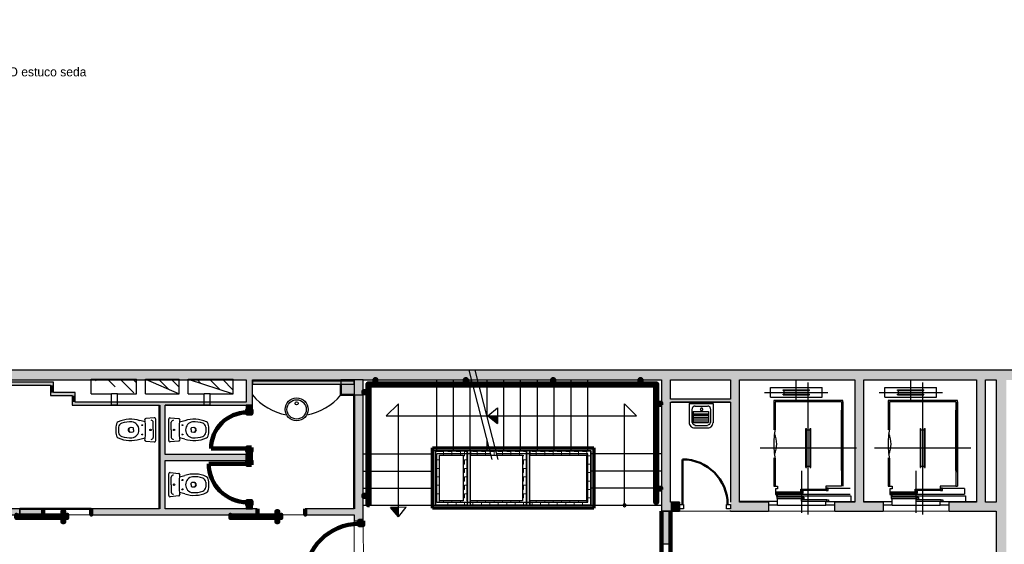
# Model space of a CAD drawing. Header units: metres. Extents: x -1 to 430, y -6 to 34.
# Tile 16 of 20: x 405 to 421, y 25 to 34. Entities that reach past the tile are written whole.
import ezdxf

# ---------------------------------------------------------------- set-up
doc = ezdxf.new("R2010")
doc.units = ezdxf.units.M
doc.linetypes.add('CONTINUA', pattern=[0])
doc.linetypes.add('VERDECKT', pattern=[9.525, 6.35, -3.175])
for name, color, linetype, lineweight in [('3D P2 MURS', 7, 'CONTINUA', 25), ('3D P2 MURS NOUS', 7, 'CONTINUA', 25), ('3D P2 PILAR', 7, 'CONTINUA', 25), ('3D PB MURS ASCENSOR TOTAL EDIFICI', 7, 'CONTINUA', 25), ('LEGENDA  REVESTIMENT  text', 7, 'CONTINUA', 25), ('P2  REVESTIMENT pintat (blau fosc)', 7, 'CONTINUA', 25), ('P2 ESCALES 2D', 7, 'CONTINUA', 25), ('P2 REVESTIMENT  enguixat i pintat (lila)', 7, 'CONTINUA', 25), ('P2 REVESTIMENT microcement  (blau clar)', 7, 'CONTINUA', 25), ('P2 REVESTIMENT pintat verd (verd)', 7, 'CONTINUA', 25)]:
    doc.layers.add(name, color=color, linetype=linetype, lineweight=lineweight)
doc.styles.add('Century Gothic', font='txt')
pattern_1 = [(180, (-0.14, -0.14), (-0.07, -0.07), [0.07, -0.07]), (270, (-0.14, -0.14), (0.07, -0.07), [0.07, -0.07])]
pattern_2 = [(0, (0.14, 0.14), (0.07, 0.07), [0.07, -0.07]), (90, (0.14, 0.14), (-0.07, 0.07), [0.07, -0.07])]
pattern_3 = [(90, (-0.14, 0.14), (-0.07, 0.07), [0.07, -0.07]), (180, (-0.14, 0.14), (-0.07, -0.07), [0.07, -0.07])]
pattern_4 = [(135, (0, 0), (-0.21213203, -0.21213203), []), (135, (-0.10607, -0.10607), (-0.21213203, -0.21213203), [])]

# ---------------------------------------------------------------- blocks, each defined once
blk = doc.blocks.new('OBJETO_COMPLEJO_0')
at = {"layer": '3D P2 MURS NOUS', "color": 240, "linetype": 'CONTINUA', "lineweight": 140, "transparency": 33554687}
for points in [[(410.93, 25.989), (410.9, 25.99), (410.9, 28.008), (415.706, 28.008), (415.706, 26.031), (415.676, 26.031), (415.676, 27.978), (410.93, 27.978), (410.93, 25.989)], [(411.015, 28.008), (411.015, 28.078), (411.045, 28.078), (411.045, 28.008), (411.015, 28.008)], [(412.515, 28.008), (412.515, 28.078), (412.545, 28.078), (412.545, 28.008), (412.515, 28.008)], [(413.965, 28.008), (413.965, 28.078), (413.995, 28.078), (413.995, 28.008), (413.965, 28.008)], [(415.415, 28.008), (415.415, 28.078), (415.445, 28.078), (415.445, 28.008), (415.415, 28.008)], [(410.9, 27.851), (410.831, 27.851), (410.831, 27.881), (410.9, 27.881), (410.9, 27.851)], [(415.776, 27.657), (415.706, 27.657), (415.706, 27.687), (415.776, 27.687), (415.776, 27.657)], [(410.9, 26.13), (410.831, 26.13), (410.831, 26.16), (410.9, 26.16), (410.9, 26.13)], [(415.776, 26.247), (415.706, 26.247), (415.706, 26.277), (415.776, 26.277), (415.776, 26.247)]]:
    blk.add_lwpolyline(points, close=True, dxfattribs=at)
blk = doc.blocks.new('OBJETO_COMPLEJO_1')
at = {"layer": 'P2 ESCALES 2D', "color": 7, "lineweight": 25, "transparency": 33554687}
for start, end in [(90, 270), (270, 90)]:
    blk.add_arc((415.167, 25.989), 0.025, start, end, dxfattribs=at)

msp = doc.modelspace()

# ---------------------------------------------------------------- hatches: boundary and pattern name
at = {"layer": '3D P2 MURS', "linetype": 'CONTINUA', "lineweight": 18, "true_color": 0xa0a0a0, "transparency": 33554687}
for points in [[(426.846, 28.228), (401.29, 28.228), (401.259, 28.068), (415.781, 28.068), (415.781, 28.068), (415.931, 28.068), (415.931, 28.068), (426.813, 28.068)], [(404.437, 27.979), (405.687, 27.979), (405.687, 28.029), (404.437, 28.029)], [(405.637, 27.979), (405.637, 27.859), (405.687, 27.859), (405.687, 27.979)], [(408.987, 27.649), (408.987, 28.068), (408.887, 28.068), (408.887, 27.649)], [(408.987, 27.999), (410.677, 27.999), (410.677, 28.049), (408.987, 28.049)], [(410.827, 25.729), (410.827, 28.068), (410.677, 28.068), (410.677, 25.729)], [(415.781, 28.068), (415.781, 25.889), (415.931, 25.889), (415.931, 28.068)], [(417.077, 26.039), (417.077, 28.068), (416.927, 28.068), (416.927, 26.039)], [(419.137, 26.039), (419.137, 28.068), (418.987, 28.068), (418.987, 26.039)], [(421.157, 26.039), (421.157, 28.068), (421.007, 28.068), (421.007, 26.039)], [(421.507, 24.205), (421.507, 28.068), (421.337, 28.068), (421.337, 24.205)], [(405.637, 27.809), (406.047, 27.809), (406.047, 27.859), (405.637, 27.859)], [(405.997, 27.809), (405.997, 27.699), (406.047, 27.699), (406.047, 27.809)], [(405.997, 27.649), (408.887, 27.649), (408.887, 27.699), (405.997, 27.699)], [(407.447, 27.649), (407.447, 25.929), (407.537, 25.929), (407.537, 27.649)], [(415.931, 27.699), (416.927, 27.699), (416.927, 27.749), (415.931, 27.749)], [(407.537, 26.729), (408.887, 26.729), (408.887, 26.829), (407.537, 26.829)], [(416.077, 25.889), (416.077, 26.039), (415.931, 26.039), (415.931, 25.889)], [(416.927, 25.889), (417.557, 25.889), (417.557, 26.039), (416.927, 26.039)], [(418.657, 25.889), (419.457, 25.889), (419.457, 26.039), (418.657, 26.039)], [(420.557, 25.889), (421.337, 25.889), (421.337, 26.039), (420.557, 26.039)], [(404.437, 25.829), (405.125, 25.829), (405.125, 25.929), (404.437, 25.929)], [(406.311, 25.829), (409.065, 25.829), (409.065, 25.929), (406.311, 25.929)], [(409.865, 25.829), (410.677, 25.829), (410.677, 25.929), (409.865, 25.929)]]:
    msp.add_hatch(color=253, dxfattribs=at).paths.add_polyline_path(points)
at = {"layer": '3D P2 MURS NOUS', "linetype": 'CONTINUA', "lineweight": 18, "true_color": 0xa0a0a0, "transparency": 33554687}
for points in [[(408.887, 27.649), (408.887, 27.579), (408.987, 27.579), (408.987, 27.649)], [(408.987, 26.728), (408.987, 26.879), (408.887, 26.879), (408.887, 26.829), (408.887, 26.729), (408.887, 26.728)], [(408.987, 25.929), (408.987, 25.988), (408.887, 25.988), (408.887, 25.929)]]:
    msp.add_hatch(color=253, dxfattribs=at).paths.add_polyline_path(points)
at = {"layer": '3D P2 MURS NOUS', "linetype": 'CONTINUA', "lineweight": 18, "transparency": 33554687}
for color, points in [(2, [(405.125, 25.829), (405.515, 25.829), (405.515, 25.929), (405.125, 25.929)]), (220, [(415.781, 25.889), (415.781, 25.34), (415.931, 25.34), (415.931, 25.889)])]:
    msp.add_hatch(color=color, dxfattribs=at).paths.add_polyline_path(points)
at = {"layer": '3D P2 PILAR', "linetype": 'CONTINUA', "lineweight": 18, "transparency": 33554687}
msp.add_hatch(color=9, dxfattribs=at).paths.add_polyline_path([(410.457, 27.819), (410.827, 27.819), (410.827, 28.068), (410.457, 28.068)])
at = {"layer": '3D PB MURS ASCENSOR TOTAL EDIFICI', "linetype": 'CONTINUA', "lineweight": 18, "transparency": 33554687}
for points in [[(411.976, 26.94), (411.976, 25.94), (412.026, 25.94), (412.026, 26.94)], [(413.591, 26.94), (412.026, 26.94), (412.026, 26.89), (413.591, 26.89)], [(412.606, 25.99), (412.606, 26.89), (412.556, 26.89), (412.556, 25.99)], [(413.591, 25.99), (413.591, 26.89), (413.541, 26.89), (413.541, 25.99)], [(414.657, 26.94), (413.591, 26.94), (413.591, 26.89), (414.657, 26.89)], [(414.657, 25.94), (414.657, 26.89), (414.607, 26.89), (414.607, 25.94)], [(412.026, 25.94), (413.541, 25.94), (413.541, 25.99), (412.026, 25.99)], [(413.541, 25.94), (414.607, 25.94), (414.607, 25.99), (413.541, 25.99)]]:
    msp.add_hatch(color=40, dxfattribs=at).paths.add_polyline_path(points)
h = msp.add_hatch(dxfattribs=at)
h.set_pattern_fill('TRAMA', color=40, scale=0.07, angle=270, style=0, pattern_type=2)
h.set_pattern_definition([(270, (0.14, -0.14), (0.07, -0.07), [0.07, -0.07]), (360, (0.14, -0.14), (0.07, 0.07), [0.07, -0.07])])
h.paths.add_polyline_path([(412.026, 26.89), (412.026, 25.99), (412.096, 25.99), (412.096, 26.89)], flags=0)
h = msp.add_hatch(dxfattribs=at)
h.set_pattern_fill('TRAMA', color=40, scale=0.07, angle=180, style=0, pattern_type=2)
h.set_pattern_definition(pattern_1)
h.paths.add_polyline_path([(412.486, 26.89), (412.096, 26.89), (412.096, 26.82), (412.486, 26.82)], flags=0)
h = msp.add_hatch(dxfattribs=at)
h.set_pattern_fill('TRAMA', color=40, scale=0.07, angle=90, style=0, pattern_type=2)
h.set_pattern_definition(pattern_3)
h.paths.add_polyline_path([(412.556, 25.99), (412.556, 26.89), (412.486, 26.89), (412.486, 25.99)], flags=0)
h = msp.add_hatch(dxfattribs=at)
h.set_pattern_fill('TRAMA', color=40, scale=0.07, angle=180, style=0, pattern_type=2)
h.set_pattern_definition(pattern_1)
h.paths.add_polyline_path([(413.541, 26.89), (412.606, 26.89), (412.606, 26.82), (413.541, 26.82)], flags=0)
h = msp.add_hatch(dxfattribs=at)
h.set_pattern_fill('TRAMA', color=40, scale=0.07, angle=90, style=0, pattern_type=2)
h.set_pattern_definition(pattern_3)
h.paths.add_polyline_path([(413.541, 25.99), (413.541, 26.82), (413.471, 26.82), (413.471, 25.99)], flags=0)
h = msp.add_hatch(dxfattribs=at)
h.set_pattern_fill('TRAMA', color=40, scale=0.07, angle=180, style=0, pattern_type=2)
h.set_pattern_definition(pattern_1)
h.paths.add_polyline_path([(414.607, 26.89), (413.591, 26.89), (413.591, 26.82), (414.607, 26.82)], flags=0)
h = msp.add_hatch(dxfattribs=at)
h.set_pattern_fill('TRAMA', color=40, scale=0.07, angle=90, style=0, pattern_type=2)
h.set_pattern_definition(pattern_3)
h.paths.add_polyline_path([(414.607, 25.99), (414.607, 26.82), (414.537, 26.82), (414.537, 25.99)], flags=0)
h = msp.add_hatch(dxfattribs=at)
h.set_pattern_fill('TRAMA', color=40, scale=0.07, style=0, pattern_type=2)
h.set_pattern_definition(pattern_2)
h.paths.add_polyline_path([(412.486, 25.99), (412.486, 26.06), (412.096, 26.06), (412.096, 25.99)], flags=0)
h = msp.add_hatch(dxfattribs=at)
h.set_pattern_fill('TRAMA', color=40, scale=0.07, style=0, pattern_type=2)
h.set_pattern_definition(pattern_2)
h.paths.add_polyline_path([(412.606, 25.99), (413.471, 25.99), (413.471, 26.06), (412.606, 26.06)], flags=0)
h = msp.add_hatch(dxfattribs=at)
h.set_pattern_fill('TRAMA', color=40, scale=0.07, style=0, pattern_type=2)
h.set_pattern_definition(pattern_2)
h.paths.add_polyline_path([(413.591, 25.99), (414.537, 25.99), (414.537, 26.06), (413.591, 26.06)], flags=0)
at = {"layer": 'P2 ESCALES 2D', "lineweight": 25, "transparency": 33554687}
h = msp.add_hatch(dxfattribs=at)
h.set_pattern_fill('RAYADO_1', scale=0.1, angle=45, style=0, pattern_type=2)
h.set_pattern_definition(pattern_4)
h.paths.add_polyline_path([(407.061, 27.838), (407.061, 28.078), (406.311, 28.078)], flags=0)
h = msp.add_hatch(dxfattribs=at)
h.set_pattern_fill('RAYADO_1', scale=0.1, angle=45, style=0, pattern_type=2)
h.set_pattern_definition(pattern_4)
h.paths.add_polyline_path([(407.211, 28.078), (407.771, 27.838), (407.771, 28.078)], flags=0)
h = msp.add_hatch(dxfattribs=at)
h.set_pattern_fill('RAYADO_1', scale=0.1, angle=45, style=0, pattern_type=2)
h.set_pattern_definition(pattern_4)
h.paths.add_polyline_path([(407.921, 28.078), (408.671, 27.838), (408.671, 28.078)], flags=0)

# ---------------------------------------------------------------- linework, layer by layer
at = {"layer": '3D P2 MURS', "color": 7, "linetype": 'CONTINUA', "lineweight": 25, "transparency": 33554687}
for p, q in [((426.846, 28.228), (401.29, 28.228)), ((404.437, 28.068), (408.887, 28.068)), ((405.687, 28.029), (404.437, 28.029)), ((404.437, 27.979), (405.637, 27.979)), ((405.637, 27.979), (405.637, 27.859)), ((405.687, 27.979), (405.687, 28.029)), ((405.687, 27.859), (405.687, 27.979)), ((408.887, 28.068), (408.887, 27.699)), ((408.987, 28.068), (410.677, 28.068)), ((408.987, 28.049), (408.987, 28.068)), ((410.677, 28.049), (408.987, 28.049)), ((408.987, 28.049), (408.987, 27.999)), ((408.987, 27.999), (408.987, 28.049)), ((408.987, 27.999), (410.677, 27.999)), ((408.987, 27.649), (408.987, 27.999)), ((410.677, 28.068), (410.677, 28.049)), ((410.677, 27.999), (410.677, 28.049)), ((410.677, 28.049), (410.677, 27.999)), ((410.677, 27.999), (410.677, 25.929)), ((410.827, 28.068), (415.781, 28.068)), ((410.827, 25.729), (410.827, 28.068)), ((415.781, 28.068), (415.781, 25.889)), ((415.931, 28.068), (416.927, 28.068)), ((415.931, 27.749), (415.931, 28.068)), ((416.927, 28.068), (416.927, 27.749)), ((417.077, 28.068), (418.987, 28.068)), ((417.077, 26.039), (417.077, 28.068)), ((418.987, 28.068), (418.987, 26.039)), ((419.137, 26.039), (419.137, 28.068)), ((419.137, 28.068), (421.007, 28.068)), ((421.007, 28.068), (421.007, 26.039)), ((421.157, 26.039), (421.157, 28.068)), ((421.157, 28.068), (421.337, 28.068)), ((421.337, 28.068), (421.337, 26.039)), ((405.637, 27.859), (405.637, 27.809)), ((405.637, 27.809), (405.997, 27.809)), ((406.047, 27.859), (405.687, 27.859)), ((405.997, 27.809), (405.997, 27.699)), ((406.047, 27.809), (406.047, 27.859)), ((406.047, 27.699), (406.047, 27.809)), ((405.997, 27.699), (405.997, 27.649)), ((405.997, 27.649), (407.447, 27.649)), ((408.887, 27.699), (406.047, 27.699)), ((407.447, 27.649), (407.447, 25.929)), ((407.537, 27.649), (408.887, 27.649)), ((407.537, 26.829), (407.537, 27.649)), ((408.887, 27.649), (408.987, 27.649)), ((416.927, 27.749), (415.931, 27.749)), ((415.931, 27.699), (416.927, 27.699)), ((415.931, 26.039), (415.931, 27.699)), ((416.927, 27.699), (416.927, 26.039)), ((408.887, 26.829), (407.537, 26.829)), ((408.887, 26.729), (408.887, 26.829)), ((407.537, 25.929), (407.537, 26.729)), ((407.537, 26.729), (408.887, 26.729)), ((416.077, 26.039), (415.931, 26.039)), ((416.077, 26.039), (416.077, 25.889)), ((417.557, 26.039), (417.077, 26.039)), ((417.557, 26.039), (417.557, 25.889)), ((418.657, 25.889), (418.657, 26.039)), ((418.987, 26.039), (418.657, 26.039)), ((419.457, 26.039), (419.137, 26.039)), ((419.457, 26.039), (419.457, 25.889)), ((420.557, 25.889), (420.557, 26.039)), ((421.007, 26.039), (420.557, 26.039)), ((421.337, 26.039), (421.157, 26.039)), ((405.125, 25.929), (404.437, 25.929)), ((404.437, 25.829), (405.125, 25.829)), ((405.125, 25.829), (405.125, 25.929)), ((407.447, 25.929), (406.311, 25.929)), ((406.311, 25.929), (406.311, 25.829)), ((406.311, 25.829), (409.065, 25.829)), ((409.065, 25.929), (407.537, 25.929)), ((409.065, 25.829), (409.065, 25.929)), ((410.677, 25.929), (409.865, 25.929)), ((409.865, 25.929), (409.865, 25.829)), ((409.865, 25.829), (410.677, 25.829)), ((410.677, 25.829), (410.677, 25.729)), ((415.781, 25.889), (415.931, 25.889)), ((415.931, 25.889), (416.077, 25.889)), ((416.927, 25.889), (416.927, 25.899)), ((416.927, 25.889), (417.557, 25.889)), ((418.657, 25.889), (419.457, 25.889)), ((420.557, 25.889), (421.337, 25.889)), ((421.337, 25.889), (421.337, 24.307)), ((410.677, 25.729), (410.827, 25.729))]:
    msp.add_line(p, q, dxfattribs=at)
at = {"layer": '3D P2 MURS', "color": 202, "linetype": 'CONTINUA', "lineweight": 50, "transparency": 33554687}
msp.add_line((416.127, 25.999), (416.127, 26.749), dxfattribs=at)
at = {"layer": '3D P2 MURS', "color": 7, "linetype": 'CONTINUA', "lineweight": 25, "transparency": 33554687}
for points in [[(416.147, 25.929), (416.077, 25.929), (416.077, 25.999), (416.147, 25.999), (416.147, 25.929)], [(416.927, 25.929), (416.857, 25.929), (416.857, 25.999), (416.927, 25.999), (416.927, 25.929)]]:
    msp.add_lwpolyline(points, close=True, dxfattribs=at)
at = {"layer": '3D P2 MURS', "color": 202, "linetype": 'CONTINUA', "lineweight": 50, "transparency": 33554687}
msp.add_arc((416.127, 25.999), 0.75, 0, 90, dxfattribs=at)
at = {"layer": '3D P2 MURS NOUS', "color": 7, "linetype": 'CONTINUA', "lineweight": 25, "transparency": 33554687}
for p, q in [((408.987, 27.649), (408.887, 27.649)), ((408.887, 27.649), (408.887, 27.579)), ((408.987, 27.579), (408.987, 27.649)), ((408.987, 27.579), (408.887, 27.579)), ((408.887, 26.879), (408.987, 26.879)), ((408.887, 26.879), (408.887, 26.829)), ((408.887, 26.829), (408.887, 26.729)), ((408.987, 26.728), (408.987, 26.879)), ((408.887, 26.729), (408.887, 26.728)), ((408.987, 26.728), (408.887, 26.728)), ((405.515, 25.929), (405.125, 25.929)), ((405.125, 25.929), (405.125, 25.829)), ((405.125, 25.829), (405.515, 25.829)), ((405.515, 25.929), (405.515, 25.829)), ((408.887, 25.988), (408.987, 25.988)), ((408.887, 25.988), (408.887, 25.929)), ((408.887, 25.929), (408.987, 25.929)), ((408.987, 25.929), (408.987, 25.988)), ((415.781, 25.889), (415.781, 25.34)), ((415.931, 25.889), (415.781, 25.889)), ((415.931, 25.34), (415.931, 25.889)), ((415.931, 25.34), (415.781, 25.34))]:
    msp.add_line(p, q, dxfattribs=at)
at = {"layer": '3D P2 MURS NOUS', "color": 240, "linetype": 'CONTINUA', "lineweight": 140, "transparency": 33554687}
for p, q in [((408.902, 26.929), (408.302, 26.929)), ((408.902, 26.678), (408.262, 26.678))]:
    msp.add_line(p, q, dxfattribs=at)
for points in [[(408.972, 27.579), (408.972, 27.509), (408.902, 27.509), (408.902, 27.579), (408.972, 27.579)], [(408.972, 26.949), (408.972, 26.879), (408.902, 26.879), (408.902, 26.949), (408.972, 26.949)], [(408.972, 26.658), (408.972, 26.728), (408.902, 26.728), (408.902, 26.658), (408.972, 26.658)], [(408.972, 25.988), (408.972, 26.058), (408.902, 26.058), (408.902, 25.988), (408.972, 25.988)], [(405.913, 25.819), (405.067, 25.819), (405.067, 25.829), (405.067, 25.779), (405.913, 25.779), (405.913, 25.829), (405.913, 25.819)], [(405.515, 25.929), (405.515, 25.879), (405.515, 25.829), (405.515, 25.879), (405.515, 25.929)], [(405.863, 25.819), (405.833, 25.819), (405.833, 25.889), (405.863, 25.889), (405.863, 25.819)], [(406.311, 25.929), (406.311, 25.879), (406.311, 25.829), (406.311, 25.879), (406.311, 25.929)], [(409.467, 25.819), (408.622, 25.819), (408.622, 25.829), (408.622, 25.779), (409.467, 25.779), (409.467, 25.829), (409.467, 25.819)], [(409.07, 25.929), (409.07, 25.879), (409.07, 25.829), (409.07, 25.879), (409.07, 25.929)], [(409.417, 25.819), (409.387, 25.819), (409.387, 25.889), (409.417, 25.889), (409.417, 25.819)], [(409.865, 25.929), (409.865, 25.879), (409.865, 25.829), (409.865, 25.879), (409.865, 25.929)], [(405.863, 25.779), (405.833, 25.779), (405.833, 25.709), (405.863, 25.709), (405.863, 25.779)], [(409.417, 25.779), (409.387, 25.779), (409.387, 25.709), (409.417, 25.709), (409.417, 25.779)], [(410.827, 25.729), (410.827, 25.659), (410.757, 25.659), (410.757, 25.729), (410.827, 25.729)]]:
    msp.add_lwpolyline(points, close=True, dxfattribs=at)
for centre, radius, start, end in [((408.902, 26.929), 0.6, 90, 180), ((408.902, 26.678), 0.64, 180, 270), ((410.757, 24.78), 0.899, 90, 180)]:
    msp.add_arc(centre, radius, start, end, dxfattribs=at)
at = {"layer": '3D P2 PILAR', "color": 7, "linetype": 'CONTINUA', "lineweight": 25, "transparency": 33554687}
for p, q in [((410.827, 28.068), (410.457, 28.068)), ((410.457, 28.068), (410.457, 27.819)), ((410.827, 27.819), (410.827, 28.068)), ((410.457, 27.819), (410.827, 27.819))]:
    msp.add_line(p, q, dxfattribs=at)
at = {"layer": '3D PB MURS ASCENSOR TOTAL EDIFICI', "color": 7, "linetype": 'CONTINUA', "lineweight": 25, "transparency": 33554687}
for p, q in [((411.976, 26.94), (411.976, 25.94)), ((412.026, 26.94), (411.976, 26.94)), ((413.591, 26.94), (412.026, 26.94)), ((412.026, 26.89), (412.096, 26.89)), ((412.026, 26.89), (412.026, 25.99)), ((412.096, 26.89), (412.026, 26.89)), ((412.026, 25.99), (412.026, 26.89)), ((412.096, 26.89), (412.486, 26.89)), ((412.486, 26.89), (412.096, 26.89)), ((412.096, 26.82), (412.486, 26.82)), ((412.096, 26.06), (412.096, 26.82)), ((412.486, 26.89), (412.556, 26.89)), ((412.556, 26.89), (412.486, 26.89)), ((412.486, 26.82), (412.486, 26.06)), ((412.556, 26.89), (412.556, 26.06)), ((412.556, 26.06), (412.556, 26.89)), ((412.606, 26.89), (413.541, 26.89)), ((413.541, 26.89), (412.606, 26.89)), ((412.606, 26.89), (412.606, 26.82)), ((412.606, 26.82), (412.606, 26.89)), ((412.606, 26.82), (413.471, 26.82)), ((412.606, 26.06), (412.606, 26.82)), ((413.471, 26.82), (413.471, 26.06)), ((413.541, 26.82), (413.541, 26.89)), ((413.541, 26.89), (413.541, 26.82)), ((413.541, 26.82), (413.541, 25.99)), ((413.541, 25.99), (413.541, 26.82)), ((414.657, 26.94), (413.591, 26.94)), ((413.591, 26.89), (414.607, 26.89)), ((414.607, 26.89), (413.591, 26.89)), ((413.591, 26.89), (413.591, 26.82)), ((413.591, 26.82), (413.591, 26.89)), ((413.591, 26.82), (414.537, 26.82)), ((413.591, 26.06), (413.591, 26.82)), ((414.537, 26.82), (414.537, 26.06)), ((414.607, 26.82), (414.607, 26.89)), ((414.607, 26.89), (414.607, 26.82)), ((414.607, 25.99), (414.607, 26.82)), ((414.607, 26.82), (414.607, 25.99)), ((414.657, 26.89), (414.657, 26.94)), ((414.657, 25.94), (414.657, 26.89)), ((412.486, 26.06), (412.096, 26.06)), ((412.556, 26.06), (412.556, 25.99)), ((413.471, 26.06), (412.606, 26.06)), ((412.606, 25.99), (412.606, 26.06)), ((414.537, 26.06), (413.591, 26.06)), ((413.591, 26.06), (413.591, 25.99)), ((413.591, 25.99), (413.591, 26.06)), ((411.976, 25.94), (412.026, 25.94)), ((412.026, 25.99), (412.096, 25.99)), ((412.096, 25.99), (412.026, 25.99)), ((412.026, 25.94), (413.471, 25.94)), ((412.096, 25.99), (412.486, 25.99)), ((412.486, 25.99), (412.096, 25.99)), ((412.486, 25.99), (412.556, 25.99)), ((412.556, 25.99), (412.486, 25.99)), ((412.606, 25.99), (413.471, 25.99)), ((413.471, 25.99), (412.606, 25.99)), ((413.541, 25.99), (413.471, 25.99)), ((413.471, 25.94), (413.541, 25.94)), ((413.541, 25.94), (414.607, 25.94)), ((413.591, 25.99), (414.537, 25.99)), ((414.537, 25.99), (413.591, 25.99)), ((414.537, 25.99), (414.607, 25.99)), ((414.607, 25.99), (414.537, 25.99)), ((414.607, 25.94), (414.657, 25.94))]:
    msp.add_line(p, q, dxfattribs=at)
at = {"layer": 'P2  REVESTIMENT pintat (blau fosc)', "color": 180, "linetype": 'CONTINUA', "lineweight": 13, "transparency": 33554687}
for p, q in [((410.827, 25.729), (410.827, 28.068)), ((410.827, 28.068), (415.781, 28.068)), ((415.781, 28.068), (415.781, 25.889)), ((404.437, 25.829), (405.125, 25.829)), ((405.125, 25.829), (405.515, 25.829)), ((406.311, 25.829), (409.065, 25.829)), ((409.865, 25.829), (410.677, 25.829)), ((410.677, 25.829), (410.677, 25.729)), ((415.931, 25.889), (416.077, 25.889)), ((416.927, 25.889), (417.557, 25.889)), ((418.657, 25.889), (419.457, 25.889)), ((420.557, 25.889), (421.337, 25.889)), ((421.337, 25.889), (421.337, 24.307))]:
    msp.add_line(p, q, dxfattribs=at)
at = {"layer": 'P2  REVESTIMENT pintat (blau fosc)', "color": 180, "linetype": 'VERDECKT', "lineweight": 13, "transparency": 33554687}
for p, q in [((405.515, 25.829), (406.311, 25.829)), ((409.065, 25.829), (409.865, 25.829)), ((416.077, 25.889), (416.927, 25.889)), ((417.557, 25.889), (418.657, 25.889)), ((419.457, 25.889), (420.557, 25.889)), ((410.677, 25.729), (410.677, 24.73)), ((410.831, 24.729), (410.827, 25.729))]:
    msp.add_line(p, q, dxfattribs=at)
at = {"layer": 'P2 ESCALES 2D', "color": 7, "lineweight": 25, "transparency": 33554687}
for p, q in [((412.967, 26.749), (412.584, 28.228)), ((413.07, 26.749), (412.688, 28.228)), ((406.311, 27.838), (406.311, 28.078)), ((406.311, 28.078), (407.061, 28.078)), ((407.061, 27.838), (407.061, 28.078)), ((407.211, 28.078), (407.771, 28.078)), ((407.211, 27.838), (407.211, 28.078)), ((407.211, 28.078), (407.771, 27.838)), ((407.771, 27.838), (407.771, 28.078)), ((407.921, 27.838), (407.921, 28.078)), ((407.921, 28.078), (408.671, 28.078)), ((407.921, 28.078), (408.671, 27.838)), ((408.671, 27.838), (408.671, 28.078)), ((412.047, 26.889), (412.047, 28.059)), ((412.326, 26.889), (412.326, 28.059)), ((412.605, 26.889), (412.605, 28.059)), ((412.884, 27.47), (412.884, 28.059)), ((413.163, 26.889), (413.163, 28.059)), ((413.441, 26.889), (413.441, 28.059)), ((413.72, 26.889), (413.72, 28.059)), ((413.999, 26.889), (413.999, 28.059)), ((414.278, 26.889), (414.278, 28.059)), ((414.557, 26.889), (414.557, 28.059)), ((418.017, 27.711), (418.017, 28.059)), ((418.217, 25.833), (418.217, 28.024)), ((419.917, 27.711), (419.917, 28.059)), ((420.117, 25.833), (420.117, 28.024)), ((406.311, 27.838), (406.647, 27.838)), ((406.647, 27.649), (406.647, 27.838)), ((406.747, 27.838), (406.647, 27.838)), ((406.747, 27.649), (406.747, 27.838)), ((406.747, 27.838), (407.061, 27.838)), ((407.211, 27.838), (407.771, 27.838)), ((407.921, 27.838), (408.187, 27.838)), ((408.187, 27.649), (408.187, 27.838)), ((408.287, 27.838), (408.187, 27.838)), ((408.287, 27.649), (408.287, 27.838)), ((408.287, 27.838), (408.671, 27.838)), ((417.492, 27.861), (418.542, 27.861)), ((417.587, 27.781), (417.587, 27.941)), ((417.587, 27.941), (418.447, 27.941)), ((417.797, 27.901), (418.237, 27.901)), ((417.797, 27.891), (417.797, 27.901)), ((417.797, 27.891), (418.237, 27.891)), ((417.797, 27.821), (417.797, 27.831)), ((417.797, 27.831), (418.237, 27.831)), ((417.797, 27.821), (418.237, 27.821)), ((417.817, 27.831), (417.817, 27.891)), ((418.217, 27.831), (418.217, 27.891)), ((418.237, 27.891), (418.237, 27.901)), ((418.237, 27.821), (418.237, 27.831)), ((418.447, 27.781), (418.447, 27.941)), ((419.392, 27.861), (420.442, 27.861)), ((419.487, 27.941), (420.347, 27.941)), ((419.487, 27.781), (419.487, 27.941)), ((419.697, 27.891), (419.697, 27.901)), ((419.697, 27.901), (420.137, 27.901)), ((419.697, 27.891), (420.137, 27.891)), ((419.697, 27.831), (420.137, 27.831)), ((419.697, 27.821), (419.697, 27.831)), ((419.697, 27.821), (420.137, 27.821)), ((419.717, 27.831), (419.717, 27.891)), ((420.117, 27.831), (420.117, 27.891)), ((420.137, 27.891), (420.137, 27.901)), ((420.137, 27.821), (420.137, 27.831)), ((420.347, 27.781), (420.347, 27.941)), ((406.747, 27.649), (406.647, 27.649)), ((406.747, 27.649), (407.447, 27.649)), ((408.187, 27.649), (407.537, 27.649)), ((408.287, 27.649), (408.187, 27.649)), ((411.211, 27.474), (411.411, 27.674)), ((411.411, 25.795), (411.411, 27.674)), ((415.167, 27.674), (415.367, 27.474)), ((415.167, 25.989), (415.167, 27.674)), ((416.927, 27.699), (415.947, 27.699)), ((416.238, 27.677), (416.635, 27.677)), ((416.238, 27.677), (416.238, 27.356)), ((416.331, 27.634), (416.543, 27.634)), ((416.635, 27.677), (416.635, 27.356)), ((417.587, 27.781), (418.447, 27.781)), ((418.792, 27.729), (417.642, 27.729)), ((417.642, 27.729), (417.642, 27.237)), ((418.767, 27.704), (417.667, 27.704)), ((417.667, 27.704), (417.667, 27.249)), ((418.767, 27.704), (418.767, 26.304)), ((418.792, 26.539), (418.792, 27.729)), ((418.792, 27.704), (418.792, 26.304)), ((419.487, 27.781), (420.347, 27.781)), ((419.542, 27.729), (419.542, 27.237)), ((420.692, 27.729), (419.542, 27.729)), ((419.567, 27.704), (419.567, 27.249)), ((420.667, 27.704), (419.567, 27.704)), ((420.667, 27.704), (420.667, 26.304)), ((420.692, 26.539), (420.692, 27.729)), ((420.692, 27.704), (420.692, 26.304)), ((411.211, 27.474), (415.367, 27.474)), ((412.896, 27.474), (413.057, 27.603)), ((412.896, 27.474), (413.055, 27.343)), ((413.057, 27.603), (413.055, 27.343)), ((416.281, 27.584), (416.281, 27.364)), ((416.306, 27.542), (416.306, 27.364)), ((416.306, 27.542), (416.559, 27.542)), ((416.306, 27.508), (416.559, 27.508)), ((416.306, 27.483), (416.559, 27.483)), ((416.559, 27.542), (416.559, 27.364)), ((416.593, 27.584), (416.593, 27.364)), ((418.767, 26.564), (418.767, 27.564)), ((420.667, 26.564), (420.667, 27.564)), ((416.306, 27.449), (416.559, 27.449)), ((416.306, 27.423), (416.559, 27.423)), ((416.306, 27.39), (416.559, 27.39)), ((416.306, 27.364), (416.559, 27.364)), ((416.331, 27.314), (416.543, 27.314)), ((416.323, 27.271), (416.543, 27.271)), ((417.667, 27.249), (417.642, 27.249)), ((418.177, 27.264), (418.187, 27.264)), ((418.177, 26.614), (418.177, 27.264)), ((418.187, 26.614), (418.187, 27.264)), ((418.187, 27.239), (418.247, 27.239)), ((418.247, 27.264), (418.257, 27.264)), ((418.247, 26.614), (418.247, 27.264)), ((418.257, 26.614), (418.257, 27.264)), ((419.567, 27.249), (419.542, 27.249)), ((420.077, 26.614), (420.077, 27.264)), ((420.077, 27.264), (420.087, 27.264)), ((420.087, 26.614), (420.087, 27.264)), ((420.087, 27.239), (420.147, 27.239)), ((420.147, 26.614), (420.147, 27.264)), ((420.147, 27.264), (420.157, 27.264)), ((420.157, 26.614), (420.157, 27.264)), ((412.884, 26.889), (412.884, 27.071)), ((410.827, 26.839), (411.997, 26.839)), ((412.931, 26.889), (411.997, 26.889)), ((411.997, 25.989), (411.997, 26.889)), ((412.943, 26.839), (412.047, 26.839)), ((412.047, 26.039), (412.047, 26.839)), ((414.607, 26.889), (413.034, 26.889)), ((414.557, 26.839), (413.047, 26.839)), ((414.557, 26.039), (414.557, 26.839)), ((414.607, 25.989), (414.607, 26.889)), ((415.777, 26.839), (414.607, 26.839)), ((417.417, 26.939), (419.017, 26.939)), ((419.317, 26.939), (420.917, 26.939)), ((417.642, 26.773), (417.642, 26.304)), ((417.667, 26.759), (417.642, 26.759)), ((417.667, 26.759), (417.667, 26.304)), ((419.542, 26.773), (419.542, 26.304)), ((419.567, 26.759), (419.542, 26.759)), ((419.567, 26.759), (419.567, 26.304)), ((410.827, 26.556), (411.997, 26.556)), ((415.777, 26.556), (414.607, 26.556)), ((418.107, 25.86), (418.107, 26.558)), ((418.177, 26.614), (418.187, 26.614)), ((418.187, 26.639), (418.247, 26.639)), ((418.247, 26.614), (418.257, 26.614)), ((420.007, 25.86), (420.007, 26.558)), ((420.077, 26.614), (420.087, 26.614)), ((420.087, 26.639), (420.147, 26.639)), ((420.147, 26.614), (420.157, 26.614)), ((410.827, 26.273), (411.997, 26.273)), ((415.777, 26.273), (414.607, 26.273)), ((417.642, 26.304), (417.707, 26.304)), ((417.672, 26.174), (418.912, 26.174)), ((418.1, 26.19), (417.678, 26.19)), ((418.514, 26.235), (418.092, 26.235)), ((418.912, 26.268), (418.507, 26.268)), ((419.542, 26.304), (419.607, 26.304)), ((419.572, 26.174), (420.812, 26.174)), ((420, 26.19), (419.578, 26.19)), ((420.414, 26.235), (419.992, 26.235)), ((420.812, 26.268), (420.407, 26.268)), ((420.667, 26.304), (420.692, 26.304)), ((420.812, 26.268), (420.812, 26.174)), ((412.047, 26.039), (414.557, 26.039)), ((417.707, 26.049), (417.077, 26.049)), ((418.114, 26.122), (417.692, 26.122)), ((417.707, 26.049), (417.707, 26.1)), ((417.707, 25.989), (417.707, 26.049)), ((418.522, 26.077), (418.1, 26.077)), ((418.507, 26.049), (418.987, 26.049)), ((418.507, 25.989), (418.507, 26.049)), ((419.137, 26.049), (419.607, 26.049)), ((420.014, 26.122), (419.592, 26.122)), ((419.607, 26.049), (419.607, 26.1)), ((419.607, 25.989), (419.607, 26.049)), ((420.422, 26.077), (420, 26.077)), ((420.407, 26.049), (421.007, 26.049)), ((420.407, 25.989), (420.407, 26.049)), ((410.827, 25.989), (415.777, 25.989)), ((411.541, 25.955), (411.281, 25.953)), ((411.412, 25.793), (411.281, 25.953)), ((411.412, 25.793), (411.541, 25.955)), ((417.707, 25.989), (417.557, 25.989)), ((417.707, 25.989), (418.507, 25.989)), ((418.657, 25.989), (418.507, 25.989)), ((419.607, 25.989), (419.457, 25.989)), ((419.607, 25.989), (420.407, 25.989)), ((420.557, 25.989), (420.407, 25.989))]:
    msp.add_line(p, q, dxfattribs=at)
at = {"layer": 'P2 ESCALES 2D', "color": 7, "linetype": 'CONTINUA', "lineweight": 25, "transparency": 33554687}
for p, q in [((407.209, 27.371), (407.12, 27.392)), ((407.359, 27.439), (407.218, 27.426)), ((407.343, 27.239), (407.343, 27.365)), ((407.625, 27.439), (407.766, 27.426)), ((407.641, 27.239), (407.641, 27.365)), ((407.775, 27.371), (407.864, 27.392)), ((407.012, 27.239), (407.012, 27.265)), ((407.012, 27.239), (407.012, 27.214)), ((407.343, 27.239), (407.343, 27.114)), ((407.641, 27.239), (407.641, 27.114)), ((407.972, 27.239), (407.972, 27.265)), ((407.972, 27.239), (407.972, 27.214)), ((407.12, 27.087), (407.209, 27.108)), ((407.218, 27.053), (407.359, 27.04)), ((407.766, 27.053), (407.625, 27.04)), ((407.864, 27.087), (407.775, 27.108)), ((407.625, 26.529), (407.766, 26.516)), ((407.775, 26.461), (407.864, 26.482)), ((407.641, 26.329), (407.641, 26.455)), ((407.641, 26.329), (407.641, 26.204)), ((407.972, 26.329), (407.972, 26.355)), ((407.972, 26.329), (407.972, 26.304)), ((407.864, 26.177), (407.775, 26.198)), ((407.766, 26.143), (407.625, 26.13))]:
    msp.add_line(p, q, dxfattribs=at)
at = {"layer": 'P2 ESCALES 2D', "color": 7, "lineweight": 25, "transparency": 33554687}
for points in [[(416.336, 27.634), (416.326, 27.634), (416.318, 27.631), (416.31, 27.627), (416.303, 27.621), (416.297, 27.614), (416.293, 27.606), (416.29, 27.597), (416.289, 27.588)], [(416.593, 27.588), (416.592, 27.597), (416.59, 27.606), (416.585, 27.614), (416.58, 27.621), (416.573, 27.627), (416.565, 27.631), (416.556, 27.634), (416.547, 27.634)], [(416.238, 27.36), (416.24, 27.342), (416.245, 27.326), (416.254, 27.311), (416.264, 27.297), (416.278, 27.287), (416.293, 27.278), (416.309, 27.273), (416.327, 27.271)], [(416.289, 27.369), (416.29, 27.359), (416.293, 27.35), (416.297, 27.343), (416.303, 27.336), (416.31, 27.33), (416.318, 27.326), (416.326, 27.323), (416.336, 27.322)], [(416.547, 27.322), (416.556, 27.323), (416.565, 27.326), (416.573, 27.33), (416.58, 27.336), (416.585, 27.343), (416.59, 27.35), (416.592, 27.359), (416.593, 27.369)], [(416.547, 27.271), (416.565, 27.273), (416.581, 27.278), (416.596, 27.287), (416.61, 27.297), (416.62, 27.311), (416.629, 27.326), (416.634, 27.342), (416.635, 27.36)], [(417.667, 26.304), (417.707, 26.304), (417.707, 26.263), (417.672, 26.263), (417.672, 26.167), (417.712, 26.167)], [(417.708, 26.173), (417.678, 26.173), (417.678, 26.212), (418.1, 26.212), (418.1, 26.19), (418.13, 26.19), (418.13, 26.227), (418.11, 26.227)], [(418.122, 26.218), (418.092, 26.218), (418.092, 26.257), (418.514, 26.257), (418.514, 26.235), (418.544, 26.235), (418.544, 26.272), (418.524, 26.272)], [(418.767, 26.304), (418.507, 26.304), (418.507, 26.263), (418.537, 26.263)], [(419.567, 26.304), (419.607, 26.304), (419.607, 26.263), (419.572, 26.263), (419.572, 26.167), (419.612, 26.167)], [(419.608, 26.173), (419.578, 26.173), (419.578, 26.212), (420, 26.212), (420, 26.19), (420.03, 26.19), (420.03, 26.227), (420.01, 26.227)], [(420.022, 26.218), (419.992, 26.218), (419.992, 26.257), (420.414, 26.257), (420.414, 26.235), (420.444, 26.235), (420.444, 26.272), (420.424, 26.272)], [(420.667, 26.304), (420.407, 26.304), (420.407, 26.263), (420.437, 26.263)], [(417.685, 26.144), (418.925, 26.144), (418.925, 26.049)], [(417.722, 26.139), (417.692, 26.139), (417.692, 26.1), (418.114, 26.1), (418.114, 26.122), (418.144, 26.122), (418.144, 26.085), (418.124, 26.085)], [(418.13, 26.094), (418.1, 26.094), (418.1, 26.055), (418.522, 26.055), (418.522, 26.077), (418.552, 26.077), (418.552, 26.049)], [(419.585, 26.144), (420.825, 26.144), (420.825, 26.049)], [(419.622, 26.139), (419.592, 26.139), (419.592, 26.1), (420.014, 26.1), (420.014, 26.122), (420.044, 26.122), (420.044, 26.085), (420.024, 26.085)], [(420.03, 26.094), (420, 26.094), (420, 26.055), (420.422, 26.055), (420.422, 26.077), (420.452, 26.077), (420.452, 26.049)]]:
    msp.add_lwpolyline(points, dxfattribs=at)
msp.add_lwpolyline([(416.467, 27.58), (416.466, 27.584), (416.465, 27.588), (416.463, 27.591), (416.46, 27.595), (416.457, 27.597), (416.454, 27.599), (416.45, 27.6), (416.445, 27.601), (416.441, 27.6), (416.437, 27.599), (416.434, 27.597), (416.43, 27.595), (416.428, 27.591), (416.426, 27.588), (416.425, 27.584), (416.424, 27.58), (416.425, 27.575), (416.426, 27.571), (416.428, 27.568), (416.43, 27.565), (416.434, 27.562), (416.437, 27.56), (416.441, 27.559), (416.445, 27.559), (416.45, 27.559), (416.454, 27.56), (416.457, 27.562), (416.46, 27.565), (416.463, 27.568), (416.465, 27.571), (416.466, 27.575), (416.467, 27.58)], close=True, dxfattribs=at)
at = {"layer": 'P2 ESCALES 2D', "color": 7, "linetype": 'CONTINUA', "lineweight": 25, "transparency": 33554687}
for points in [[(407.384, 27.061), (407.384, 27.239), (407.384, 27.418)], [(407.6, 27.061), (407.6, 27.239), (407.6, 27.418)], [(407.6, 26.151), (407.6, 26.329), (407.6, 26.508)]]:
    msp.add_lwpolyline(points, dxfattribs=at)
for centre, radius in [((409.722, 27.579), 0.19), ((409.722, 27.579), 0.16), ((409.722, 27.679), 0.025), ((407.159, 27.317), 0.008), ((407.825, 27.317), 0.008), ((407.159, 27.162), 0.008), ((407.296, 27.239), 0.0125), ((407.688, 27.239), 0.0125), ((407.825, 27.162), 0.008), ((407.688, 26.329), 0.0125), ((407.825, 26.407), 0.008), ((407.825, 26.252), 0.008)]:
    msp.add_circle(centre, radius, dxfattribs=at)
at = {"layer": 'P2 ESCALES 2D', "color": 7, "lineweight": 25, "transparency": 33554687}
for centre, radius, start, end in [((409.722, 28.429), 0.955, 219.681, 259.9264), ((409.722, 28.429), 0.955, 280.0736, 320.319), ((413.235, 35.597), 8.139, 267.7005, 268.7397), ((413.235, 35.597), 8.149, 267.7932, 268.7407), ((413.235, 35.597), 8.159, 267.8856, 268.7417), ((413.235, 35.597), 8.169, 267.9776, 268.7427), ((413.235, 35.597), 8.179, 268.0691, 268.7437), ((413.235, 35.597), 8.189, 268.1602, 268.7447), ((413.235, 35.597), 8.199, 268.2509, 268.7458), ((413.235, 35.597), 8.209, 268.3412, 268.7468), ((413.235, 35.597), 8.219, 268.4311, 268.7478), ((413.235, 35.597), 8.229, 268.5206, 268.7488), ((413.235, 35.597), 8.239, 268.6097, 268.7498), ((413.235, 35.597), 8.249, 268.6984, 268.7508), ((418.855, 27.004), 1.213, 168.3473, 191.6527), ((417.293, 27.004), 0.399, 334.7815, 25.2185), ((420.755, 27.004), 1.213, 168.3473, 191.6527), ((419.193, 27.004), 0.399, 334.7815, 25.2185), ((419.534, 26.133), 8.249, 181.2492, 181.3016), ((419.534, 26.133), 8.239, 181.2502, 181.3903), ((419.534, 26.133), 8.229, 181.2512, 181.4794), ((419.534, 26.133), 8.219, 181.2522, 181.5689), ((419.534, 26.133), 8.209, 181.2532, 181.6588), ((419.534, 26.133), 8.199, 181.2542, 181.7491), ((419.534, 26.133), 8.189, 181.2553, 181.8398), ((419.534, 26.133), 8.179, 181.2563, 181.9309), ((419.534, 26.133), 8.169, 181.2573, 182.0224), ((419.534, 26.133), 8.159, 181.2583, 182.1144), ((419.534, 26.133), 8.149, 181.2593, 182.2068), ((419.534, 26.133), 8.139, 181.2603, 182.2995)]:
    msp.add_arc(centre, radius, start, end, dxfattribs=at)
at = {"layer": 'P2 ESCALES 2D', "color": 7, "linetype": 'CONTINUA', "lineweight": 25, "transparency": 33554687}
for centre, radius, start, end in [((407.116, 27.239), 0.397, 165.4531, 180), ((406.78, 27.327), 0.05, 114.6825, 165.4531), ((406.964, 26.925), 0.492, 71.514, 114.6825), ((406.845, 27.272), 0.08, 108.8669, 173.0722), ((406.964, 26.925), 0.447, 86.9791, 108.8669), ((406.972, 27.239), 0.133, 276.8934, 83.1066), ((407.219, 27.411), 0.015, 94.7621, 186.9037), ((405.801, 27.239), 1.413, 5.3323, 6.9037), ((405.801, 27.239), 1.413, 0, 5.3323), ((407.306, 27.361), 0.0372, 6.0407, 91.7016), ((407.362, 27.418), 0.0218, 1.3248, 96.3644), ((407.622, 27.418), 0.0218, 83.6356, 178.6752), ((407.678, 27.361), 0.0372, 88.2984, 173.9593), ((407.765, 27.411), 0.015, 353.0963, 85.2379), ((409.183, 27.239), 1.413, 174.6677, 180), ((409.183, 27.239), 1.413, 173.0963, 174.6677), ((408.02, 26.925), 0.492, 65.3175, 108.486), ((408.012, 27.239), 0.133, 96.8934, 263.1066), ((408.02, 26.925), 0.447, 71.1331, 93.0209), ((408.138, 27.272), 0.08, 6.9278, 71.1331), ((408.204, 27.327), 0.05, 14.5469, 65.3175), ((407.868, 27.239), 0.397, 0, 14.5469), ((407.116, 27.239), 0.397, 180, 194.5469), ((406.78, 27.152), 0.05, 194.5469, 245.3175), ((407.116, 27.239), 0.352, 173.0722, 180), ((407.116, 27.239), 0.352, 180, 186.9278), ((406.845, 27.207), 0.08, 186.9278, 251.1331), ((406.962, 27.239), 0.0366, 105.2314, 254.7686), ((406.975, 27.239), 0.0386, 105.7788, 254.2212), ((406.977, 27.152), 0.125, 78.5881, 101.4119), ((406.977, 27.327), 0.125, 258.5881, 281.4119), ((407.002, 27.265), 0.01, 0, 90), ((407.002, 27.214), 0.01, 270, 0), ((405.801, 27.239), 1.413, 354.6677, 0), ((409.183, 27.239), 1.413, 180, 185.3323), ((407.982, 27.265), 0.01, 90, 180), ((407.982, 27.214), 0.01, 180, 270), ((408.007, 27.152), 0.125, 78.5881, 101.4119), ((408.007, 27.327), 0.125, 258.5881, 281.4119), ((408.009, 27.239), 0.0386, 285.7788, 74.2212), ((408.022, 27.239), 0.0366, 285.2314, 74.7686), ((408.138, 27.207), 0.08, 288.8669, 353.0722), ((407.868, 27.239), 0.352, 0, 6.9278), ((407.868, 27.239), 0.352, 353.0722, 0), ((408.204, 27.152), 0.05, 294.6825, 345.4531), ((407.868, 27.239), 0.397, 345.4531, 0), ((406.964, 27.554), 0.492, 245.3175, 288.486), ((406.964, 27.554), 0.447, 251.1331, 273.0209), ((405.801, 27.239), 1.413, 353.0963, 354.6677), ((407.219, 27.068), 0.015, 173.0963, 265.2379), ((407.306, 27.118), 0.0372, 268.2984, 353.9593), ((407.362, 27.061), 0.0218, 263.6356, 358.6752), ((407.622, 27.061), 0.0218, 181.3248, 276.3644), ((407.678, 27.118), 0.0372, 186.0407, 271.7016), ((407.765, 27.068), 0.015, 274.7621, 6.9037), ((409.183, 27.239), 1.413, 185.3323, 186.9037), ((408.02, 27.554), 0.492, 251.514, 294.6825), ((408.02, 27.554), 0.447, 266.9791, 288.8669), ((407.622, 26.508), 0.0218, 83.6356, 178.6752), ((407.678, 26.451), 0.0372, 88.2984, 173.9593), ((407.765, 26.501), 0.015, 353.0963, 85.2379), ((409.183, 26.329), 1.413, 173.0963, 174.6677), ((408.02, 26.015), 0.492, 65.3175, 108.486), ((409.183, 26.329), 1.413, 174.6677, 180), ((409.183, 26.329), 1.413, 180, 185.3323), ((408.012, 26.329), 0.133, 96.8934, 263.1066), ((407.982, 26.355), 0.01, 90, 180), ((408.007, 26.242), 0.125, 78.5881, 101.4119), ((408.02, 26.015), 0.447, 71.1331, 93.0209), ((408.009, 26.329), 0.0386, 285.7788, 74.2212), ((408.022, 26.329), 0.0366, 285.2314, 74.7686), ((408.138, 26.362), 0.08, 6.9278, 71.1331), ((407.868, 26.329), 0.352, 0, 6.9278), ((407.868, 26.329), 0.352, 353.0722, 0), ((408.204, 26.417), 0.05, 14.5469, 65.3175), ((407.868, 26.329), 0.397, 0, 14.5469), ((407.868, 26.329), 0.397, 345.4531, 0), ((407.678, 26.208), 0.0372, 186.0407, 271.7016), ((407.765, 26.158), 0.015, 274.7621, 6.9037), ((409.183, 26.329), 1.413, 185.3323, 186.9037), ((408.02, 26.644), 0.492, 251.514, 294.6825), ((407.982, 26.304), 0.01, 180, 270), ((408.007, 26.417), 0.125, 258.5881, 281.4119), ((408.02, 26.644), 0.447, 266.9791, 288.8669), ((408.138, 26.297), 0.08, 288.8669, 353.0722), ((408.204, 26.242), 0.05, 294.6825, 345.4531), ((407.622, 26.151), 0.0218, 181.3248, 276.3644)]:
    msp.add_arc(centre, radius, start, end, dxfattribs=at)
at = {"layer": 'P2 REVESTIMENT  enguixat i pintat (lila)', "color": 220, "linetype": 'CONTINUA', "lineweight": 100, "transparency": 33554687}
for p, q in [((415.781, 25.889), (415.781, 25.34)), ((415.931, 25.889), (415.931, 25.34))]:
    msp.add_line(p, q, dxfattribs=at)
at = {"layer": 'P2 REVESTIMENT  enguixat i pintat (lila)', "color": 220, "linetype": 'VERDECKT', "lineweight": 100, "transparency": 33554687}
for p, q in [((415.781, 25.34), (415.781, 24.309)), ((415.931, 25.34), (415.931, 24.309))]:
    msp.add_line(p, q, dxfattribs=at)
at = {"layer": 'P2 REVESTIMENT microcement  (blau clar)', "color": 4, "linetype": 'CONTINUA', "lineweight": 50, "transparency": 33554687}
for p, q in [((410.457, 27.999), (410.457, 27.819)), ((410.457, 27.819), (410.677, 27.819)), ((410.677, 27.819), (410.677, 25.929)), ((407.447, 27.649), (407.447, 25.929)), ((405.125, 25.929), (405.515, 25.929))]:
    msp.add_line(p, q, dxfattribs=at)
at = {"layer": 'P2 REVESTIMENT microcement  (blau clar)', "color": 4, "linetype": 'VERDECKT', "lineweight": 50, "transparency": 33554687}
msp.add_line((405.515, 25.929), (406.311, 25.929), dxfattribs=at)
at = {"layer": 'P2 REVESTIMENT pintat verd (verd)', "color": 100, "linetype": 'CONTINUA', "lineweight": 70, "transparency": 33554687}
for p, q in [((411.976, 25.94), (411.976, 26.94)), ((411.976, 26.94), (414.657, 26.94)), ((414.657, 26.94), (414.657, 25.94)), ((414.657, 25.94), (411.976, 25.94))]:
    msp.add_line(p, q, dxfattribs=at)

# ---------------------------------------------------------------- block references
at = {"layer": '3D P2 MURS NOUS', "color": 240, "linetype": 'CONTINUA', "lineweight": 140, "transparency": 33554687}
msp.add_blockref('OBJETO_COMPLEJO_0', (0, 0), dxfattribs=at)
at = {"layer": 'P2 ESCALES 2D', "color": 7, "lineweight": 25, "transparency": 33554687}
msp.add_blockref('OBJETO_COMPLEJO_1', (0, 0), dxfattribs=at)

# ---------------------------------------------------------------- texts
at = {"layer": 'LEGENDA  REVESTIMENT  text', "color": 7, "linetype": 'CONTINUA', "lineweight": 25, "transparency": 33554687, "char_height": 0.15, "attachment_point": 1, "style": 'Century Gothic'}
for s, insert, width in [('Enguixat\\~i\\~Pintat\\~color\\~a\\~escollir\\~\\~', (401.65, 34.035), 3.2925), ('Pintat\\~amb\\~pintura\\~OSAKA\\~DAMASCO\\~estuco\\~seda', (401.65, 33.257), 5.21)]:
    msp.add_mtext(s, dxfattribs=dict(at, insert=insert, width=width))

doc.saveas('drawing.dxf')
